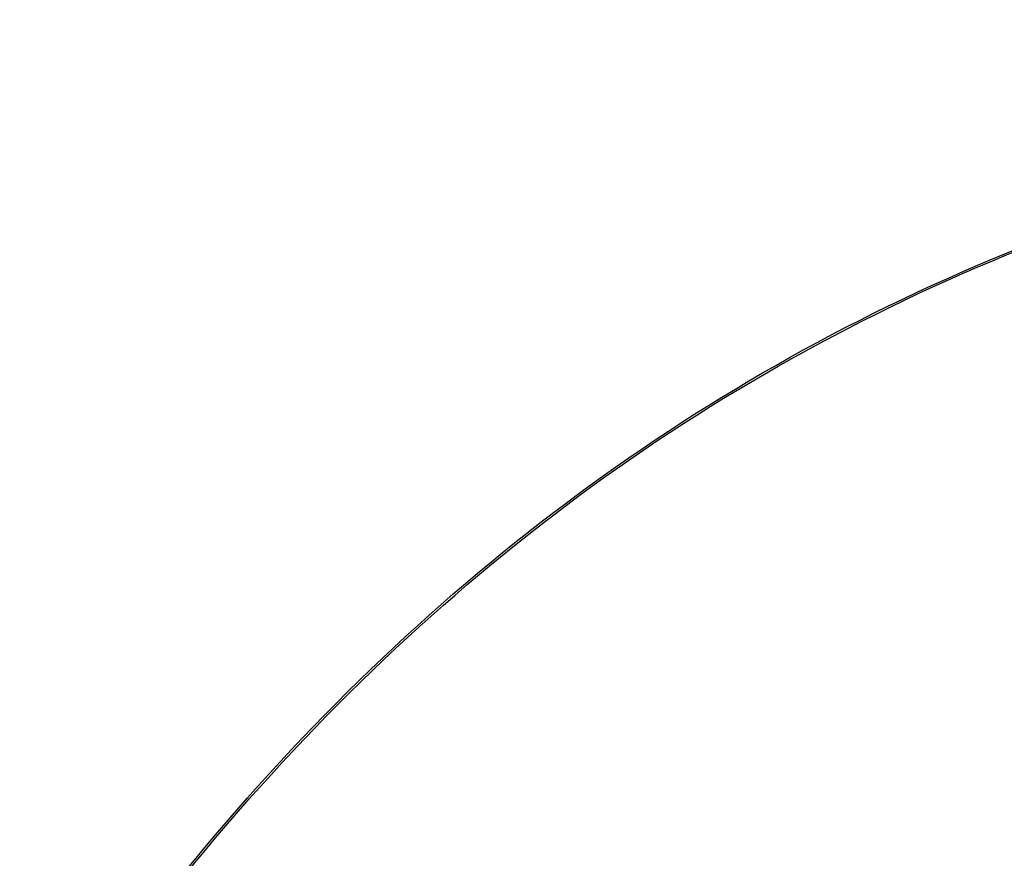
# Model space of a CAD drawing. Header units: millimetres. Extents: x -5.2 to 52, y -94.6 to -40.1.
# Tile 228 of 256: x 1.7661 to 1.7853, y -44.1473 to -44.1309. Entities that reach past the tile are written whole.
import ezdxf

# ---------------------------------------------------------------- set-up
doc = ezdxf.new("R2010")
doc.units = ezdxf.units.MM
doc.header["$MEASUREMENT"] = 0
doc.layers.add('DISTANZIATORI', color=7, linetype='Continuous', true_color=0x000000)
doc.layers.add('METALLO', color=7, linetype='Continuous', true_color=0x000000)

msp = doc.modelspace()

# ---------------------------------------------------------------- linework, layer by layer
at = {"layer": 'DISTANZIATORI'}
for points in [[(1.766211, -44.15179, -51.69579), (1.770038, -44.14588, -51.694204), (1.779687, -44.136359, -51.690208), (1.806065, -44.128939, -51.679283), (1.830954, -44.136614, -51.668974), (1.846383, -44.144855, -51.662584)], [(1.766211, -44.15179, -36.69579), (1.770038, -44.14588, -36.694204), (1.779687, -44.136359, -36.690208), (1.806065, -44.128939, -36.679283), (1.830954, -44.136614, -36.668974), (1.846383, -44.144855, -36.662584)], [(1.766211, -44.15179, -21.69579), (1.770038, -44.14588, -21.694204), (1.779687, -44.136359, -21.690208), (1.806065, -44.128939, -21.679283), (1.830954, -44.136614, -21.668974), (1.846383, -44.144855, -21.662584)], [(1.766247, -44.151811, -51.214866), (1.770074, -44.145901, -51.216451), (1.779722, -44.13638, -51.220447), (1.806099, -44.128958, -51.23137), (1.830986, -44.136632, -51.241677), (1.846414, -44.144872, -51.248066)], [(1.766247, -44.151811, -36.214866), (1.770074, -44.145901, -36.216451), (1.779722, -44.13638, -36.220447), (1.806099, -44.128958, -36.23137), (1.830986, -44.136632, -36.241677), (1.846414, -44.144872, -36.248066)], [(1.766247, -44.151811, -21.214866), (1.770074, -44.145901, -21.216451), (1.779722, -44.13638, -21.220447), (1.806099, -44.128958, -21.23137), (1.830986, -44.136632, -21.241677), (1.846414, -44.144872, -21.248066)]]:
    msp.add_open_spline(points, degree=3, knots=[0, 0, 0, 0, 0.0262913, 0.0525825, 0.105165, 0.105165, 0.105165, 0.105165], dxfattribs=at)
at = {"layer": 'METALLO'}
msp.add_open_spline([(2.047332, -44.146988, -9.29776), (1.936824, -44.101863, -9.297785), (1.733944, -43.967138, -9.297859), (1.599217, -43.764265, -9.29797), (1.55409, -43.653757, -9.298031)], degree=3, dxfattribs=at)

doc.saveas('drawing.dxf')
